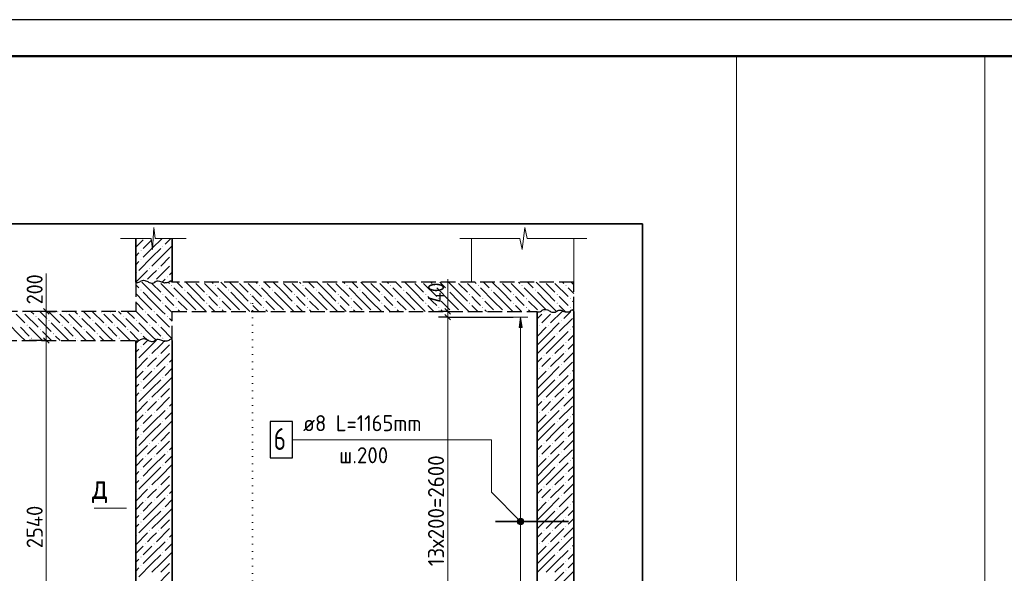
# Model space of a CAD drawing. Header units: millimetres. Extents: x 0 to 42000, y 0 to 29700.
# Tile 16 of 18: x 15179 to 28666, y 22108 to 29700. Entities that reach past the tile are written whole.
import ezdxf

# ---------------------------------------------------------------- set-up
doc = ezdxf.new("R2010")
doc.units = ezdxf.units.MM
doc.linetypes.add('______2', pattern=[270, 200, -70])
doc.linetypes.add('______9', pattern=[100, 0, -100])
for name, color, linetype, lineweight in [('Standard', 7, 'Continuous', 25), ('ЖБ Перекрытие верхний уровень', 7, '______2', 25), ('ЖБ Перекрытие нижний уровень с отделкой', 7, '______2', 25), ('ЖБ Пилон', 7, 'Continuous', 35), ('ЖБ Стена верхний уровень', 7, 'Continuous', 35), ('Позиционная метка линия выноска', 7, 'Continuous', 13), ('Примечания', 7, 'Continuous', 13), ('Размерная линия_ общее', 7, 'Continuous', 13), ('Сечения символ', 7, 'Continuous', 25), ('Стена обрамление П-обр.', 7, 'Continuous', 35)]:
    doc.layers.add(name, color=color, linetype=linetype, lineweight=lineweight)
doc.layers.add('Размерная выноска', color=7, linetype='Continuous')
doc.styles.add('ISOCPEUR', font='txt')

msp = doc.modelspace()

# ---------------------------------------------------------------- hatches: boundary and pattern name
at = {"layer": 'ЖБ Перекрытие верхний уровень', "linetype": 'Continuous', "lineweight": 18, "transparency": 33554687}
for points in [[(17255, 26052), (17261, 26059), (17268, 26052), (17261, 26046)], [(17855, 26052), (17861, 26059), (17868, 26052), (17861, 26046)], [(18455, 26052), (18461, 26059), (18468, 26052), (18461, 26046)], [(19055, 26052), (19061, 26059), (19068, 26052), (19061, 26046)], [(19655, 26052), (19661, 26059), (19668, 26052), (19661, 26046)], [(20255, 26052), (20261, 26059), (20268, 26052), (20261, 26046)], [(20855, 26052), (20861, 26059), (20868, 26052), (20861, 26046)], [(21455, 26052), (21461, 26059), (21468, 26052), (21461, 26046)], [(22055, 26052), (22061, 26059), (22068, 26052), (22061, 26046)], [(22655, 26052), (22661, 26059), (22668, 26052), (22661, 26046)], [(16835, 25992), (16841, 25999), (16848, 25992), (16841, 25986)], [(17135, 25932), (17141, 25939), (17148, 25932), (17141, 25926)], [(17435, 25992), (17441, 25999), (17448, 25992), (17441, 25986)], [(17735, 25932), (17741, 25939), (17748, 25932), (17741, 25926)], [(18035, 25992), (18041, 25999), (18048, 25992), (18041, 25986)], [(18335, 25932), (18341, 25939), (18348, 25932), (18341, 25926)], [(18635, 25992), (18641, 25999), (18648, 25992), (18641, 25986)], [(18935, 25932), (18941, 25939), (18948, 25932), (18941, 25926)], [(19235, 25992), (19241, 25999), (19248, 25992), (19241, 25986)], [(19535, 25932), (19541, 25939), (19548, 25932), (19541, 25926)], [(19835, 25992), (19841, 25999), (19848, 25992), (19841, 25986)], [(20135, 25932), (20141, 25939), (20148, 25932), (20141, 25926)], [(20435, 25992), (20441, 25999), (20448, 25992), (20441, 25986)], [(20735, 25932), (20741, 25939), (20748, 25932), (20741, 25926)], [(21035, 25992), (21041, 25999), (21048, 25992), (21041, 25986)], [(21335, 25932), (21341, 25939), (21348, 25932), (21341, 25926)], [(21635, 25992), (21641, 25999), (21648, 25992), (21641, 25986)], [(21935, 25932), (21941, 25939), (21948, 25932), (21941, 25926)], [(22235, 25992), (22241, 25999), (22248, 25992), (22241, 25986)], [(22535, 25932), (22541, 25939), (22548, 25932), (22541, 25926)], [(17135, 25812), (17141, 25819), (17148, 25812), (17141, 25806)], [(17315, 25872), (17321, 25879), (17328, 25872), (17321, 25866)], [(17735, 25812), (17741, 25819), (17748, 25812), (17741, 25806)], [(17915, 25872), (17921, 25879), (17928, 25872), (17921, 25866)], [(18335, 25812), (18341, 25819), (18348, 25812), (18341, 25806)], [(18515, 25872), (18521, 25879), (18528, 25872), (18521, 25866)], [(18935, 25812), (18941, 25819), (18948, 25812), (18941, 25806)], [(19115, 25872), (19121, 25879), (19128, 25872), (19121, 25866)], [(19535, 25812), (19541, 25819), (19548, 25812), (19541, 25806)], [(19715, 25872), (19721, 25879), (19728, 25872), (19721, 25866)], [(20135, 25812), (20141, 25819), (20148, 25812), (20141, 25806)], [(20315, 25872), (20321, 25879), (20328, 25872), (20321, 25866)], [(20735, 25812), (20741, 25819), (20748, 25812), (20741, 25806)], [(20915, 25872), (20921, 25879), (20928, 25872), (20921, 25866)], [(21335, 25812), (21341, 25819), (21348, 25812), (21341, 25806)], [(21515, 25872), (21521, 25879), (21528, 25872), (21521, 25866)], [(21935, 25812), (21941, 25819), (21948, 25812), (21941, 25806)], [(22115, 25872), (22121, 25879), (22128, 25872), (22121, 25866)], [(22535, 25812), (22541, 25819), (22548, 25812), (22541, 25806)], [(22715, 25872), (22721, 25879), (22728, 25872), (22721, 25866)], [(17315, 25752), (17321, 25759), (17328, 25752), (17321, 25746)], [(17915, 25752), (17921, 25759), (17928, 25752), (17921, 25746)], [(18515, 25752), (18521, 25759), (18528, 25752), (18521, 25746)], [(19115, 25752), (19121, 25759), (19128, 25752), (19121, 25746)], [(19715, 25752), (19721, 25759), (19728, 25752), (19721, 25746)], [(20315, 25752), (20321, 25759), (20328, 25752), (20321, 25746)], [(20915, 25752), (20921, 25759), (20928, 25752), (20921, 25746)], [(21515, 25752), (21521, 25759), (21528, 25752), (21521, 25746)], [(22115, 25752), (22121, 25759), (22128, 25752), (22121, 25746)], [(22715, 25752), (22721, 25759), (22728, 25752), (22721, 25746)]]:
    msp.add_hatch(color=7, dxfattribs=at).paths.add_polyline_path(points, flags=16)
at = {"layer": 'ЖБ Перекрытие нижний уровень с отделкой', "linetype": 'Continuous', "lineweight": 18, "transparency": 33554687}
for points in [[(15215, 25692), (15221, 25699), (15228, 25692), (15221, 25686)], [(15395, 25632), (15401, 25639), (15408, 25632), (15401, 25626)], [(15695, 25692), (15701, 25699), (15708, 25692), (15701, 25686)], [(15815, 25692), (15821, 25699), (15828, 25692), (15821, 25686)], [(15995, 25632), (16001, 25639), (16008, 25632), (16001, 25626)], [(16295, 25692), (16301, 25699), (16308, 25692), (16301, 25686)], [(16415, 25692), (16421, 25699), (16428, 25692), (16421, 25686)], [(16595, 25632), (16601, 25639), (16608, 25632), (16601, 25626)], [(16895, 25692), (16901, 25699), (16908, 25692), (16901, 25686)], [(17015, 25692), (17021, 25699), (17028, 25692), (17021, 25686)], [(17195, 25632), (17201, 25639), (17208, 25632), (17201, 25626)], [(15275, 25512), (15281, 25519), (15288, 25512), (15281, 25506)], [(15575, 25572), (15581, 25579), (15588, 25572), (15581, 25566)], [(15755, 25512), (15761, 25519), (15768, 25512), (15761, 25506)], [(15875, 25512), (15881, 25519), (15888, 25512), (15881, 25506)], [(16175, 25572), (16181, 25579), (16188, 25572), (16181, 25566)], [(16355, 25512), (16361, 25519), (16368, 25512), (16361, 25506)], [(16475, 25512), (16481, 25519), (16488, 25512), (16481, 25506)], [(16775, 25572), (16781, 25579), (16788, 25572), (16781, 25566)], [(16955, 25512), (16961, 25519), (16968, 25512), (16961, 25506)], [(17075, 25512), (17081, 25519), (17088, 25512), (17081, 25506)], [(15455, 25452), (15461, 25459), (15468, 25452), (15461, 25446)], [(15635, 25392), (15641, 25399), (15648, 25392), (15641, 25386)], [(16055, 25452), (16061, 25459), (16068, 25452), (16061, 25446)], [(16235, 25392), (16241, 25399), (16248, 25392), (16241, 25386)], [(16655, 25452), (16661, 25459), (16668, 25452), (16661, 25446)], [(16835, 25392), (16841, 25399), (16848, 25392), (16841, 25386)], [(17255, 25452), (17261, 25459), (17268, 25452), (17261, 25446)], [(15335, 25332), (15341, 25339), (15348, 25332), (15341, 25326)], [(15935, 25332), (15941, 25339), (15948, 25332), (15941, 25326)], [(16535, 25332), (16541, 25339), (16548, 25332), (16541, 25326)], [(17135, 25332), (17141, 25339), (17148, 25332), (17141, 25326)]]:
    msp.add_hatch(color=7, dxfattribs=at).paths.add_polyline_path(points, flags=16)
at = {"layer": 'ЖБ Пилон', "linetype": 'Continuous', "lineweight": 18, "transparency": 33554687}
for points in [[(17136, 26592), (17141, 26597), (17146, 26592), (17141, 26587)], [(16836, 26532), (16841, 26537), (16846, 26532), (16841, 26527)], [(17256, 26472), (17261, 26477), (17266, 26472), (17261, 26467)], [(16836, 26412), (16841, 26417), (16846, 26412), (16841, 26407)], [(17256, 26352), (17261, 26357), (17266, 26352), (17261, 26347)], [(16776, 26232), (16781, 26237), (16786, 26232), (16781, 26227)], [(16956, 26292), (16961, 26297), (16966, 26292), (16961, 26287)], [(17076, 26292), (17081, 26297), (17086, 26292), (17081, 26287)], [(17196, 26172), (17201, 26177), (17206, 26172), (17201, 26167)], [(16896, 26112), (16901, 26117), (16906, 26112), (16901, 26107)], [(17016, 26112), (17021, 26117), (17026, 26112), (17021, 26107)]]:
    msp.add_hatch(color=7, dxfattribs=at).paths.add_polyline_path(points, flags=16)
at = {"layer": 'ЖБ Стена верхний уровень', "linetype": 'Continuous', "lineweight": 18, "transparency": 33554687}
for points in [[(22356, 25692), (22361, 25697), (22366, 25692), (22361, 25687)], [(22476, 25692), (22481, 25697), (22486, 25692), (22481, 25687)], [(22296, 25512), (22301, 25517), (22306, 25512), (22301, 25507)], [(22416, 25512), (22421, 25517), (22426, 25512), (22421, 25507)], [(22596, 25572), (22601, 25577), (22606, 25572), (22601, 25567)], [(22536, 25392), (22541, 25397), (22546, 25392), (22541, 25387)], [(22716, 25452), (22721, 25457), (22726, 25452), (22721, 25447)], [(17256, 25272), (17261, 25277), (17266, 25272), (17261, 25267)], [(22656, 25272), (22661, 25277), (22666, 25272), (22661, 25267)], [(16836, 25212), (16841, 25217), (16846, 25212), (16841, 25207)], [(16956, 25092), (16961, 25097), (16966, 25092), (16961, 25087)], [(17076, 25092), (17081, 25097), (17086, 25092), (17081, 25087)], [(17256, 25152), (17261, 25157), (17266, 25152), (17261, 25147)], [(22356, 25092), (22361, 25097), (22366, 25092), (22361, 25087)], [(22476, 25092), (22481, 25097), (22486, 25092), (22481, 25087)], [(22656, 25152), (22661, 25157), (22666, 25152), (22661, 25147)], [(16776, 25032), (16781, 25037), (16786, 25032), (16781, 25027)], [(17196, 24972), (17201, 24977), (17206, 24972), (17201, 24967)], [(22596, 24972), (22601, 24977), (22606, 24972), (22601, 24967)], [(16896, 24912), (16901, 24917), (16906, 24912), (16901, 24907)], [(17016, 24912), (17021, 24917), (17026, 24912), (17021, 24907)], [(22296, 24912), (22301, 24917), (22306, 24912), (22301, 24907)], [(22416, 24912), (22421, 24917), (22426, 24912), (22421, 24907)], [(22716, 24852), (22721, 24857), (22726, 24852), (22721, 24847)], [(16836, 24732), (16841, 24737), (16846, 24732), (16841, 24727)], [(17136, 24792), (17141, 24797), (17146, 24792), (17141, 24787)], [(22536, 24792), (22541, 24797), (22546, 24792), (22541, 24787)], [(16836, 24612), (16841, 24617), (16846, 24612), (16841, 24607)], [(17256, 24672), (17261, 24677), (17266, 24672), (17261, 24667)], [(17256, 24552), (17261, 24557), (17266, 24552), (17261, 24547)], [(22656, 24672), (22661, 24677), (22666, 24672), (22661, 24667)], [(22656, 24552), (22661, 24557), (22666, 24552), (22661, 24547)], [(16776, 24432), (16781, 24437), (16786, 24432), (16781, 24427)], [(16956, 24492), (16961, 24497), (16966, 24492), (16961, 24487)], [(17076, 24492), (17081, 24497), (17086, 24492), (17081, 24487)], [(22356, 24492), (22361, 24497), (22366, 24492), (22361, 24487)], [(22476, 24492), (22481, 24497), (22486, 24492), (22481, 24487)], [(16896, 24312), (16901, 24317), (16906, 24312), (16901, 24307)], [(17016, 24312), (17021, 24317), (17026, 24312), (17021, 24307)], [(17196, 24372), (17201, 24377), (17206, 24372), (17201, 24367)], [(22296, 24312), (22301, 24317), (22306, 24312), (22301, 24307)], [(22416, 24312), (22421, 24317), (22426, 24312), (22421, 24307)], [(22596, 24372), (22601, 24377), (22606, 24372), (22601, 24367)], [(17136, 24192), (17141, 24197), (17146, 24192), (17141, 24187)], [(22536, 24192), (22541, 24197), (22546, 24192), (22541, 24187)], [(22716, 24252), (22721, 24257), (22726, 24252), (22721, 24247)], [(16836, 24132), (16841, 24137), (16846, 24132), (16841, 24127)], [(16836, 24012), (16841, 24017), (16846, 24012), (16841, 24007)], [(17256, 24072), (17261, 24077), (17266, 24072), (17261, 24067)], [(22656, 24072), (22661, 24077), (22666, 24072), (22661, 24067)], [(16956, 23892), (16961, 23897), (16966, 23892), (16961, 23887)], [(17076, 23892), (17081, 23897), (17086, 23892), (17081, 23887)], [(17256, 23952), (17261, 23957), (17266, 23952), (17261, 23947)], [(22356, 23892), (22361, 23897), (22366, 23892), (22361, 23887)], [(22476, 23892), (22481, 23897), (22486, 23892), (22481, 23887)], [(22656, 23952), (22661, 23957), (22666, 23952), (22661, 23947)], [(16776, 23832), (16781, 23837), (16786, 23832), (16781, 23827)], [(17196, 23772), (17201, 23777), (17206, 23772), (17201, 23767)], [(22596, 23772), (22601, 23777), (22606, 23772), (22601, 23767)], [(16896, 23712), (16901, 23717), (16906, 23712), (16901, 23707)], [(17016, 23712), (17021, 23717), (17026, 23712), (17021, 23707)], [(22296, 23712), (22301, 23717), (22306, 23712), (22301, 23707)], [(22416, 23712), (22421, 23717), (22426, 23712), (22421, 23707)], [(22716, 23652), (22721, 23657), (22726, 23652), (22721, 23647)], [(16836, 23532), (16841, 23537), (16846, 23532), (16841, 23527)], [(17136, 23592), (17141, 23597), (17146, 23592), (17141, 23587)], [(17256, 23472), (17261, 23477), (17266, 23472), (17261, 23467)], [(22536, 23592), (22541, 23597), (22546, 23592), (22541, 23587)], [(22656, 23472), (22661, 23477), (22666, 23472), (22661, 23467)], [(16836, 23412), (16841, 23417), (16846, 23412), (16841, 23407)], [(17256, 23352), (17261, 23357), (17266, 23352), (17261, 23347)], [(22656, 23352), (22661, 23357), (22666, 23352), (22661, 23347)], [(16776, 23232), (16781, 23237), (16786, 23232), (16781, 23227)], [(16956, 23292), (16961, 23297), (16966, 23292), (16961, 23287)], [(17076, 23292), (17081, 23297), (17086, 23292), (17081, 23287)], [(22356, 23292), (22361, 23297), (22366, 23292), (22361, 23287)], [(22476, 23292), (22481, 23297), (22486, 23292), (22481, 23287)], [(16896, 23112), (16901, 23117), (16906, 23112), (16901, 23107)], [(17016, 23112), (17021, 23117), (17026, 23112), (17021, 23107)], [(17196, 23172), (17201, 23177), (17206, 23172), (17201, 23167)], [(22296, 23112), (22301, 23117), (22306, 23112), (22301, 23107)], [(22416, 23112), (22421, 23117), (22426, 23112), (22421, 23107)], [(22596, 23172), (22601, 23177), (22606, 23172), (22601, 23167)], [(16836, 22932), (16841, 22937), (16846, 22932), (16841, 22927)], [(17136, 22992), (17141, 22997), (17146, 22992), (17141, 22987)], [(22536, 22992), (22541, 22997), (22546, 22992), (22541, 22987)], [(22716, 23052), (22721, 23057), (22726, 23052), (22721, 23047)], [(16836, 22812), (16841, 22817), (16846, 22812), (16841, 22807)], [(17256, 22872), (17261, 22877), (17266, 22872), (17261, 22867)], [(22656, 22872), (22661, 22877), (22666, 22872), (22661, 22867)], [(16956, 22692), (16961, 22697), (16966, 22692), (16961, 22687)], [(17076, 22692), (17081, 22697), (17086, 22692), (17081, 22687)], [(17256, 22752), (17261, 22757), (17266, 22752), (17261, 22747)], [(22356, 22692), (22361, 22697), (22366, 22692), (22361, 22687)], [(22476, 22692), (22481, 22697), (22486, 22692), (22481, 22687)], [(22656, 22752), (22661, 22757), (22666, 22752), (22661, 22747)], [(16776, 22632), (16781, 22637), (16786, 22632), (16781, 22627)], [(17196, 22572), (17201, 22577), (17206, 22572), (17201, 22567)], [(22596, 22572), (22601, 22577), (22606, 22572), (22601, 22567)], [(16896, 22512), (16901, 22517), (16906, 22512), (16901, 22507)], [(17016, 22512), (17021, 22517), (17026, 22512), (17021, 22507)], [(17136, 22392), (17141, 22397), (17146, 22392), (17141, 22387)], [(22296, 22512), (22301, 22517), (22306, 22512), (22301, 22507)], [(22416, 22512), (22421, 22517), (22426, 22512), (22421, 22507)], [(22536, 22392), (22541, 22397), (22546, 22392), (22541, 22387)], [(22716, 22452), (22721, 22457), (22726, 22452), (22721, 22447)], [(16836, 22332), (16841, 22337), (16846, 22332), (16841, 22327)], [(17256, 22272), (17261, 22277), (17266, 22272), (17261, 22267)], [(22656, 22272), (22661, 22277), (22666, 22272), (22661, 22267)], [(16836, 22212), (16841, 22217), (16846, 22212), (16841, 22207)], [(17256, 22152), (17261, 22157), (17266, 22152), (17261, 22147)], [(22656, 22152), (22661, 22157), (22666, 22152), (22661, 22147)]]:
    msp.add_hatch(color=7, dxfattribs=at).paths.add_polyline_path(points, flags=16)
at = {"layer": 'Позиционная метка линия выноска', "linetype": 'Continuous', "lineweight": 13, "transparency": 33554687}
for points in [[(21997, 22831), (22029, 22863), (22009, 22852)], [(22029, 22863), (21997, 22831), (21997, 22809)], [(22029, 22863), (21997, 22809), (22052, 22863)], [(22052, 22863), (21997, 22809), (22009, 22788)], [(22052, 22863), (22009, 22788), (22072, 22852)], [(22072, 22852), (22009, 22788), (22029, 22777)], [(22072, 22852), (22029, 22777), (22084, 22831)], [(22084, 22831), (22029, 22777), (22052, 22777)], [(22084, 22831), (22052, 22777), (22084, 22809)], [(22084, 22809), (22052, 22777), (22072, 22788)]]:
    msp.add_hatch(color=7, dxfattribs=at).paths.add_polyline_path(points)
at = {"layer": 'Стена обрамление П-обр.', "linetype": 'Continuous', "lineweight": 13, "transparency": 33554687}
msp.add_hatch(color=7, dxfattribs=at).paths.add_polyline_path([(22061, 25480), (22041, 25620), (22021, 25480)])

# ---------------------------------------------------------------- linework, layer by layer
at = {"layer": 'Standard', "color": 7, "linetype": 'Continuous', "lineweight": 13, "transparency": 33554687}
for p, q in [((16999, 26550), (17017, 26850)), ((17017, 26850), (17035, 26700)), ((22063, 26550), (22097, 26850)), ((22097, 26850), (22132, 26700)), ((16558, 26700), (16981, 26700)), ((16981, 26700), (16999, 26550)), ((17035, 26700), (17458, 26700)), ((17458, 26700), (17458, 26700)), ((21210, 26700), (22028, 26700)), ((22028, 26700), (22063, 26550)), ((22132, 26700), (22950, 26700)), ((22950, 26700), (22950, 26700)), ((21042, 25700), (21042, 25775)), ((21042, 25700), (21042, 25620)), ((21042, 25620), (21042, 20420))]:
    msp.add_line(p, q, dxfattribs=at)
at = {"layer": 'Standard', "color": 7, "linetype": 'Continuous', "lineweight": 18, "transparency": 33554687}
for p, q in [((21368, 26700), (21368, 26100)), ((22768, 26700), (22768, 26100))]:
    msp.add_line(p, q, dxfattribs=at)
at = {"layer": 'Standard', "color": 7, "linetype": 'Continuous', "lineweight": -3, "transparency": 33554687}
for p, q in [((21042, 25700), (20917, 25700)), ((21042, 25700), (21167, 25700)), ((21042, 25700), (21079, 25700)), ((21042, 25620), (20917, 25620)), ((21042, 25620), (21167, 25620)), ((21042, 25620), (21941, 25620))]:
    msp.add_line(p, q, dxfattribs=at)
at = {"layer": 'Standard', "color": 7, "linetype": 'Continuous', "lineweight": 25, "transparency": 33554687}
for p, q in [((21004, 25738), (21079, 25662)), ((21004, 25658), (21079, 25582))]:
    msp.add_line(p, q, dxfattribs=at)
msp.add_lwpolyline([(0, 0), (42000, 0), (42000, 29700), (0, 29700), (0, 0)], close=True, dxfattribs=at)
at = {"layer": 'Standard', "color": 7, "linetype": 'Continuous', "lineweight": 50, "transparency": 33554687}
msp.add_lwpolyline([(2000, 29200), (41500, 29200), (41500, 500), (2000, 500), (2000, 29200)], close=True, dxfattribs=at)
at = {"layer": 'Standard', "color": 7, "linetype": 'Continuous', "lineweight": 13, "transparency": 33554687}
for points in [[(28398, 29200), (2000, 29200), (2000, 6000), (28398, 6000), (28398, 29200)], [(41500, 29200), (25000, 29200), (25000, 6000), (41500, 6000), (41500, 29200)]]:
    msp.add_lwpolyline(points, dxfattribs=at)
at = {"layer": 'Standard', "color": 254, "linetype": 'Continuous', "lineweight": 35, "true_color": 0xc4c4ff, "transparency": 33554687}
msp.add_lwpolyline([(4208, 18820), (23709, 18820), (23709, 26900), (4208, 26900), (4208, 18820)], dxfattribs=at)
at = {"layer": 'ЖБ Перекрытие верхний уровень', "color": 7, "linetype": '______2', "lineweight": 25, "transparency": 33554687}
for p, q in [((16768, 26100), (16768, 25700)), ((22768, 26100), (17268, 26100)), ((22768, 25700), (22768, 26100)), ((17268, 25700), (22268, 25700))]:
    msp.add_line(p, q, dxfattribs=at)
at = {"layer": 'ЖБ Перекрытие верхний уровень', "color": 9, "linetype": 'Continuous', "lineweight": 18, "true_color": 0xc7c7c7, "transparency": 33554687}
for p, q in [((16768, 26065), (16811, 26022)), ((16991, 25962), (16853, 26100)), ((16991, 26082), (17111, 25962)), ((17111, 26082), (17291, 25902)), ((17213, 26100), (17231, 26082)), ((17333, 26100), (17411, 26022)), ((17591, 25962), (17453, 26100)), ((17591, 26082), (17711, 25962)), ((17711, 26082), (17891, 25902)), ((17813, 26100), (17831, 26082)), ((17933, 26100), (18011, 26022)), ((18191, 25962), (18053, 26100)), ((18191, 26082), (18311, 25962)), ((18311, 26082), (18491, 25902)), ((18413, 26100), (18431, 26082)), ((18533, 26100), (18611, 26022)), ((18791, 25962), (18653, 26100)), ((18791, 26082), (18911, 25962)), ((18911, 26082), (19091, 25902)), ((19013, 26100), (19031, 26082)), ((19133, 26100), (19211, 26022)), ((19391, 25962), (19253, 26100)), ((19391, 26082), (19511, 25962)), ((19511, 26082), (19691, 25902)), ((19613, 26100), (19631, 26082)), ((19733, 26100), (19811, 26022)), ((19991, 25962), (19853, 26100)), ((19991, 26082), (20111, 25962)), ((20111, 26082), (20291, 25902)), ((20213, 26100), (20231, 26082)), ((20333, 26100), (20411, 26022)), ((20591, 25962), (20453, 26100)), ((20591, 26082), (20711, 25962)), ((20711, 26082), (20891, 25902)), ((20813, 26100), (20831, 26082)), ((20933, 26100), (21011, 26022)), ((21191, 25962), (21053, 26100)), ((21191, 26082), (21311, 25962)), ((21311, 26082), (21491, 25902)), ((21413, 26100), (21431, 26082)), ((21533, 26100), (21611, 26022)), ((21791, 25962), (21653, 26100)), ((21791, 26082), (21911, 25962)), ((21911, 26082), (22091, 25902)), ((22013, 26100), (22031, 26082)), ((22133, 26100), (22211, 26022)), ((22391, 25962), (22253, 26100)), ((22391, 26082), (22511, 25962)), ((22511, 26082), (22691, 25902)), ((22613, 26100), (22631, 26082)), ((22733, 26100), (22768, 26065)), ((16871, 25842), (16768, 25945)), ((16871, 25962), (16991, 25842)), ((16991, 25962), (17111, 25842)), ((17231, 25842), (17171, 25902)), ((17471, 25842), (17291, 26022)), ((17471, 25962), (17591, 25842)), ((17591, 25962), (17711, 25842)), ((17831, 25842), (17771, 25902)), ((18071, 25842), (17891, 26022)), ((18071, 25962), (18191, 25842)), ((18191, 25962), (18311, 25842)), ((18431, 25842), (18371, 25902)), ((18671, 25842), (18491, 26022)), ((18671, 25962), (18791, 25842)), ((18791, 25962), (18911, 25842)), ((19031, 25842), (18971, 25902)), ((19271, 25842), (19091, 26022)), ((19271, 25962), (19391, 25842)), ((19391, 25962), (19511, 25842)), ((19631, 25842), (19571, 25902)), ((19871, 25842), (19691, 26022)), ((19871, 25962), (19991, 25842)), ((19991, 25962), (20111, 25842)), ((20231, 25842), (20171, 25902)), ((20471, 25842), (20291, 26022)), ((20471, 25962), (20591, 25842)), ((20591, 25962), (20711, 25842)), ((20831, 25842), (20771, 25902)), ((21071, 25842), (20891, 26022)), ((21071, 25962), (21191, 25842)), ((21191, 25962), (21311, 25842)), ((21431, 25842), (21371, 25902)), ((21671, 25842), (21491, 26022)), ((21671, 25962), (21791, 25842)), ((21791, 25962), (21911, 25842)), ((22031, 25842), (21971, 25902)), ((22271, 25842), (22091, 26022)), ((22271, 25962), (22391, 25842)), ((22391, 25962), (22511, 25842)), ((22631, 25842), (22571, 25902)), ((22768, 25945), (22691, 26022)), ((16768, 25825), (16871, 25722)), ((16871, 25842), (16991, 25722)), ((16991, 25842), (17133, 25700)), ((17171, 25782), (17253, 25700)), ((17291, 25782), (17231, 25842)), ((17351, 25842), (17471, 25722)), ((17471, 25842), (17591, 25722)), ((17591, 25842), (17733, 25700)), ((17771, 25782), (17853, 25700)), ((17891, 25782), (17831, 25842)), ((17951, 25842), (18071, 25722)), ((18071, 25842), (18191, 25722)), ((18191, 25842), (18333, 25700)), ((18371, 25782), (18453, 25700)), ((18491, 25782), (18431, 25842)), ((18551, 25842), (18671, 25722)), ((18671, 25842), (18791, 25722)), ((18791, 25842), (18933, 25700)), ((18971, 25782), (19053, 25700)), ((19091, 25782), (19031, 25842)), ((19151, 25842), (19271, 25722)), ((19271, 25842), (19391, 25722)), ((19391, 25842), (19533, 25700)), ((19571, 25782), (19653, 25700)), ((19691, 25782), (19631, 25842)), ((19751, 25842), (19871, 25722)), ((19871, 25842), (19991, 25722)), ((19991, 25842), (20133, 25700)), ((20171, 25782), (20253, 25700)), ((20291, 25782), (20231, 25842)), ((20351, 25842), (20471, 25722)), ((20471, 25842), (20591, 25722)), ((20591, 25842), (20733, 25700)), ((20771, 25782), (20853, 25700)), ((20891, 25782), (20831, 25842)), ((20951, 25842), (21071, 25722)), ((21071, 25842), (21191, 25722)), ((21191, 25842), (21333, 25700)), ((21371, 25782), (21453, 25700)), ((21491, 25782), (21431, 25842)), ((21551, 25842), (21671, 25722)), ((21671, 25842), (21791, 25722)), ((21791, 25842), (21933, 25700)), ((21971, 25782), (22053, 25700)), ((22091, 25782), (22031, 25842)), ((22151, 25842), (22271, 25722)), ((22271, 25842), (22391, 25722)), ((22391, 25842), (22533, 25700)), ((22571, 25782), (22653, 25700)), ((22691, 25782), (22631, 25842)), ((22751, 25842), (22768, 25825)), ((16768, 25705), (16773, 25700)), ((17351, 25722), (17373, 25700)), ((17951, 25722), (17973, 25700)), ((18551, 25722), (18573, 25700)), ((19151, 25722), (19173, 25700)), ((19751, 25722), (19773, 25700)), ((20351, 25722), (20373, 25700)), ((20951, 25722), (20973, 25700)), ((21551, 25722), (21573, 25700)), ((22151, 25722), (22173, 25700)), ((22751, 25722), (22768, 25705))]:
    msp.add_line(p, q, dxfattribs=at)
at = {"layer": 'ЖБ Перекрытие нижний уровень с отделкой', "color": 7, "linetype": '______2', "lineweight": 25, "transparency": 33554687}
for p, q in [((16768, 25700), (11968, 25700)), ((17268, 25300), (17268, 25700)), ((11968, 25300), (16768, 25300))]:
    msp.add_line(p, q, dxfattribs=at)
at = {"layer": 'ЖБ Перекрытие нижний уровень с отделкой', "color": 9, "linetype": 'Continuous', "lineweight": 18, "true_color": 0xc7c7c7, "transparency": 33554687}
for p, q in [((15191, 25602), (15131, 25662)), ((15251, 25662), (15431, 25482)), ((15333, 25700), (15371, 25662)), ((15453, 25700), (15551, 25602)), ((15573, 25700), (15731, 25542)), ((15791, 25602), (15731, 25662)), ((15851, 25662), (16031, 25482)), ((15933, 25700), (15971, 25662)), ((16053, 25700), (16151, 25602)), ((16173, 25700), (16331, 25542)), ((16391, 25602), (16331, 25662)), ((16451, 25662), (16631, 25482)), ((16533, 25700), (16571, 25662)), ((16653, 25700), (16751, 25602)), ((16773, 25700), (16931, 25542)), ((16991, 25602), (16931, 25662)), ((17051, 25662), (17231, 25482)), ((17133, 25700), (17171, 25662)), ((17253, 25700), (17268, 25685)), ((15191, 25362), (15011, 25542)), ((15251, 25542), (15191, 25602)), ((15431, 25602), (15611, 25422)), ((15791, 25362), (15611, 25542)), ((15851, 25542), (15791, 25602)), ((16031, 25602), (16211, 25422)), ((16391, 25362), (16211, 25542)), ((16451, 25542), (16391, 25602)), ((16631, 25602), (16811, 25422)), ((16991, 25362), (16811, 25542)), ((17051, 25542), (16991, 25602)), ((17231, 25602), (17268, 25565)), ((15191, 25482), (15311, 25362)), ((15191, 25362), (15253, 25300)), ((15311, 25482), (15491, 25302)), ((15613, 25300), (15491, 25422)), ((15671, 25362), (15733, 25300)), ((15791, 25482), (15911, 25362)), ((15791, 25362), (15853, 25300)), ((15911, 25482), (16091, 25302)), ((16213, 25300), (16091, 25422)), ((16271, 25362), (16333, 25300)), ((16391, 25482), (16511, 25362)), ((16391, 25362), (16453, 25300)), ((16511, 25482), (16691, 25302)), ((16813, 25300), (16691, 25422)), ((16871, 25362), (16933, 25300)), ((16991, 25482), (17111, 25362)), ((16991, 25362), (17053, 25300)), ((17111, 25482), (17268, 25325)), ((15373, 25300), (15371, 25302)), ((15973, 25300), (15971, 25302)), ((16573, 25300), (16571, 25302)), ((17173, 25300), (17171, 25302))]:
    msp.add_line(p, q, dxfattribs=at)
at = {"layer": 'ЖБ Пилон', "color": 251, "linetype": 'Continuous', "lineweight": 18, "true_color": 0x494949, "transparency": 33554687}
for p, q in [((16769, 26700), (16768, 26699)), ((16871, 26682), (16768, 26579)), ((16991, 26682), (16871, 26562)), ((16991, 26562), (17129, 26700)), ((17111, 26442), (17268, 26599)), ((17249, 26700), (17171, 26622)), ((16768, 26459), (16811, 26502)), ((16991, 26442), (16811, 26262)), ((16991, 26562), (16871, 26442)), ((17111, 26562), (16991, 26442)), ((17111, 26442), (16991, 26322)), ((17231, 26442), (17111, 26322)), ((16811, 26382), (16768, 26339)), ((17231, 26322), (17051, 26142)), ((16931, 26262), (16769, 26100)), ((16931, 26142), (16991, 26202)), ((16991, 26202), (17051, 26262)), ((17268, 26239), (17231, 26202)), ((17129, 26100), (17171, 26142)), ((17268, 26119), (17249, 26100))]:
    msp.add_line(p, q, dxfattribs=at)
at = {"layer": 'ЖБ Пилон', "color": 7, "linetype": 'Continuous', "lineweight": 35, "transparency": 33554687}
for p, q in [((16768, 26700), (16768, 26100)), ((17268, 26100), (17268, 26700))]:
    msp.add_line(p, q, dxfattribs=at)
at = {"layer": 'ЖБ Стена верхний уровень', "color": 7, "linetype": 'Continuous', "lineweight": 35, "transparency": 33554687}
for p, q in [((22268, 25700), (22268, 20220)), ((22768, 20220), (22768, 25700)), ((16768, 25300), (16768, 20220)), ((17268, 20220), (17268, 25300))]:
    msp.add_line(p, q, dxfattribs=at)
at = {"layer": 'ЖБ Стена верхний уровень', "color": 251, "linetype": 'Continuous', "lineweight": 18, "true_color": 0x494949, "transparency": 33554687}
for p, q in [((22331, 25662), (22268, 25599)), ((22391, 25602), (22451, 25662)), ((22609, 25700), (22451, 25542)), ((22729, 25700), (22631, 25602)), ((22331, 25542), (22391, 25602)), ((22391, 25362), (22571, 25542)), ((22751, 25602), (22571, 25422)), ((22768, 25499), (22751, 25482)), ((22271, 25482), (22268, 25479)), ((22391, 25482), (22271, 25362)), ((22391, 25362), (22271, 25242)), ((22511, 25362), (22391, 25242)), ((22511, 25242), (22691, 25422)), ((22768, 25379), (22691, 25302)), ((16768, 25259), (16809, 25300)), ((16991, 25242), (16811, 25062)), ((16929, 25300), (16871, 25242)), ((17049, 25300), (16991, 25242)), ((17111, 25242), (16991, 25122)), ((17111, 25242), (17169, 25300)), ((17231, 25242), (17111, 25122)), ((22391, 25242), (22268, 25119)), ((22511, 25242), (22391, 25122)), ((22631, 25242), (22511, 25122)), ((22691, 25182), (22751, 25242)), ((22751, 25242), (22768, 25259)), ((16811, 25182), (16768, 25139)), ((17231, 25122), (17051, 24942)), ((22631, 25122), (22451, 24942)), ((22768, 25139), (22631, 25002)), ((16931, 25062), (16768, 24899)), ((16931, 24942), (16991, 25002)), ((16991, 25002), (17051, 25062)), ((17268, 25039), (17231, 25002)), ((22331, 25062), (22268, 24999)), ((22331, 24942), (22391, 25002)), ((22391, 25002), (22451, 25062)), ((22751, 25002), (22571, 24822)), ((16871, 24882), (16768, 24779)), ((16991, 24882), (16871, 24762)), ((16991, 24762), (17171, 24942)), ((17268, 24919), (17171, 24822)), ((22271, 24882), (22268, 24879)), ((22391, 24882), (22271, 24762)), ((22391, 24762), (22571, 24942)), ((22511, 24642), (22691, 24822)), ((22768, 24899), (22751, 24882)), ((16768, 24659), (16811, 24702)), ((16991, 24762), (16871, 24642)), ((17111, 24762), (16991, 24642)), ((17111, 24642), (17268, 24799)), ((22391, 24762), (22271, 24642)), ((22511, 24762), (22391, 24642)), ((22768, 24779), (22691, 24702)), ((16811, 24582), (16768, 24539)), ((16991, 24642), (16811, 24462)), ((17111, 24642), (16991, 24522)), ((17231, 24642), (17111, 24522)), ((22391, 24642), (22268, 24519)), ((22511, 24642), (22391, 24522)), ((22631, 24642), (22511, 24522)), ((22691, 24582), (22751, 24642)), ((22751, 24642), (22768, 24659)), ((16931, 24462), (16768, 24299)), ((16991, 24402), (17051, 24462)), ((17231, 24522), (17051, 24342)), ((17268, 24439), (17231, 24402)), ((22331, 24462), (22268, 24399)), ((22391, 24402), (22451, 24462)), ((22631, 24522), (22451, 24342)), ((22768, 24539), (22631, 24402)), ((16871, 24282), (16768, 24179)), ((16991, 24282), (16871, 24162)), ((16931, 24342), (16991, 24402)), ((16991, 24162), (17171, 24342)), ((17268, 24319), (17171, 24222)), ((22271, 24282), (22268, 24279)), ((22391, 24282), (22271, 24162)), ((22331, 24342), (22391, 24402)), ((22391, 24162), (22571, 24342)), ((22751, 24402), (22571, 24222)), ((22768, 24299), (22751, 24282)), ((16991, 24162), (16871, 24042)), ((17111, 24162), (16991, 24042)), ((17111, 24042), (17268, 24199)), ((22391, 24162), (22271, 24042)), ((22511, 24162), (22391, 24042)), ((22511, 24042), (22691, 24222)), ((22768, 24179), (22691, 24102)), ((16768, 24059), (16811, 24102)), ((16991, 24042), (16811, 23862)), ((17111, 24042), (16991, 23922)), ((17231, 24042), (17111, 23922)), ((22391, 24042), (22268, 23919)), ((22511, 24042), (22391, 23922)), ((22631, 24042), (22511, 23922)), ((22691, 23982), (22751, 24042)), ((22751, 24042), (22768, 24059)), ((16811, 23982), (16768, 23939)), ((17231, 23922), (17051, 23742)), ((22631, 23922), (22451, 23742)), ((22768, 23939), (22631, 23802)), ((16931, 23862), (16768, 23699)), ((16931, 23742), (16991, 23802)), ((16991, 23802), (17051, 23862)), ((16991, 23562), (17171, 23742)), ((17268, 23839), (17231, 23802)), ((22331, 23862), (22268, 23799)), ((22331, 23742), (22391, 23802)), ((22391, 23802), (22451, 23862)), ((22391, 23562), (22571, 23742)), ((22751, 23802), (22571, 23622)), ((16871, 23682), (16768, 23579)), ((16991, 23682), (16871, 23562)), ((17268, 23719), (17171, 23622)), ((22271, 23682), (22268, 23679)), ((22391, 23682), (22271, 23562)), ((22511, 23442), (22691, 23622)), ((22768, 23699), (22751, 23682)), ((16768, 23459), (16811, 23502)), ((16991, 23562), (16871, 23442)), ((17111, 23562), (16991, 23442)), ((17111, 23442), (17268, 23599)), ((22391, 23562), (22271, 23442)), ((22511, 23562), (22391, 23442)), ((22768, 23579), (22691, 23502)), ((16811, 23382), (16768, 23339)), ((16991, 23442), (16811, 23262)), ((17111, 23442), (16991, 23322)), ((17231, 23442), (17111, 23322)), ((22391, 23442), (22268, 23319)), ((22511, 23442), (22391, 23322)), ((22631, 23442), (22511, 23322)), ((22768, 23339), (22631, 23202)), ((22691, 23382), (22751, 23442)), ((22751, 23442), (22768, 23459)), ((16931, 23262), (16768, 23099)), ((16931, 23142), (16991, 23202)), ((16991, 23202), (17051, 23262)), ((17231, 23322), (17051, 23142)), ((17268, 23239), (17231, 23202)), ((22331, 23262), (22268, 23199)), ((22331, 23142), (22391, 23202)), ((22391, 23202), (22451, 23262)), ((22631, 23322), (22451, 23142)), ((22751, 23202), (22571, 23022)), ((16871, 23082), (16768, 22979)), ((16991, 23082), (16871, 22962)), ((16991, 22962), (17171, 23142)), ((17268, 23119), (17171, 23022)), ((22271, 23082), (22268, 23079)), ((22391, 23082), (22271, 22962)), ((22391, 22962), (22571, 23142)), ((22768, 23099), (22751, 23082)), ((16991, 22962), (16871, 22842)), ((17111, 22962), (16991, 22842)), ((17111, 22842), (17268, 22999)), ((22391, 22962), (22271, 22842)), ((22511, 22962), (22391, 22842)), ((22511, 22842), (22691, 23022)), ((22768, 22979), (22691, 22902)), ((16768, 22859), (16811, 22902)), ((16991, 22842), (16811, 22662)), ((17111, 22842), (16991, 22722)), ((17231, 22842), (17111, 22722)), ((22391, 22842), (22268, 22719)), ((22511, 22842), (22391, 22722)), ((22631, 22842), (22511, 22722)), ((22691, 22782), (22751, 22842)), ((22751, 22842), (22768, 22859)), ((16811, 22782), (16768, 22739)), ((16931, 22662), (16768, 22499)), ((16991, 22602), (17051, 22662)), ((17231, 22722), (17051, 22542)), ((22331, 22662), (22268, 22599)), ((22391, 22602), (22451, 22662)), ((22631, 22722), (22451, 22542)), ((22768, 22739), (22631, 22602)), ((16931, 22542), (16991, 22602)), ((16991, 22362), (17171, 22542)), ((17268, 22639), (17231, 22602)), ((22331, 22542), (22391, 22602)), ((22391, 22362), (22571, 22542)), ((22751, 22602), (22571, 22422)), ((16871, 22482), (16768, 22379)), ((16991, 22482), (16871, 22362)), ((17111, 22242), (17268, 22399)), ((17268, 22519), (17171, 22422)), ((22271, 22482), (22268, 22479)), ((22391, 22482), (22271, 22362)), ((22511, 22242), (22691, 22422)), ((22768, 22499), (22751, 22482)), ((16768, 22259), (16811, 22302)), ((16991, 22362), (16871, 22242)), ((17111, 22362), (16991, 22242)), ((22391, 22362), (22271, 22242)), ((22511, 22362), (22391, 22242)), ((22768, 22379), (22691, 22302)), ((22751, 22242), (22768, 22259)), ((16811, 22182), (16768, 22139)), ((16991, 22242), (16811, 22062)), ((17111, 22242), (16991, 22122)), ((17231, 22122), (17051, 21942)), ((17231, 22242), (17111, 22122)), ((22391, 22242), (22268, 22119)), ((22511, 22242), (22391, 22122)), ((22631, 22122), (22451, 21942)), ((22631, 22242), (22511, 22122)), ((22768, 22139), (22631, 22002)), ((22691, 22182), (22751, 22242))]:
    msp.add_line(p, q, dxfattribs=at)
at = {"layer": 'Позиционная метка линия выноска', "color": 7, "linetype": 'Continuous', "lineweight": 13, "transparency": 33554687}
for p, q in [((16201, 23002), (16641, 23002)), ((22009, 22852), (22009, 22852)), ((22072, 22852), (22072, 22852)), ((22009, 22788), (22009, 22788)), ((22072, 22788), (22072, 22788))]:
    msp.add_line(p, q, dxfattribs=at)
msp.add_lwpolyline([(18918, 23940), (21641, 23940), (21641, 23220), (22041, 22820)], dxfattribs=at)
msp.add_circle((22041, 22820), 45, dxfattribs=at)
at = {"layer": 'Примечания', "color": 7, "linetype": 'Continuous', "lineweight": 25, "transparency": 33554687}
for points in [[(16768, 26095), (16783, 26095), (16799, 26096), (16813, 26100), (16825, 26107), (16835, 26115), (16846, 26121), (16861, 26125), (16877, 26127), (16892, 26125), (16907, 26121), (16921, 26116), (16933, 26109), (16944, 26102), (16955, 26096), (16969, 26090), (16984, 26087), (17000, 26088), (17015, 26091), (17027, 26097), (17037, 26105), (17049, 26112), (17062, 26117), (17078, 26118), (17094, 26115), (17108, 26111), (17121, 26105), (17135, 26100), (17149, 26096), (17165, 26093), (17168, 26093)], [(17168, 26095), (17183, 26095), (17199, 26096), (17213, 26100), (17225, 26107), (17235, 26115), (17246, 26121), (17261, 26125), (17268, 26126)], [(22268, 25695), (22283, 25695), (22299, 25696), (22313, 25700), (22325, 25707), (22335, 25715), (22346, 25721), (22361, 25725), (22377, 25727), (22392, 25725), (22407, 25721), (22421, 25716), (22433, 25709), (22444, 25702), (22455, 25696), (22469, 25690), (22484, 25687), (22500, 25688), (22515, 25691), (22527, 25697), (22537, 25705), (22549, 25712), (22562, 25717), (22578, 25718), (22594, 25715), (22608, 25711), (22621, 25705), (22635, 25700), (22649, 25696), (22665, 25693), (22668, 25693)], [(22668, 25695), (22683, 25695), (22699, 25696), (22713, 25700), (22725, 25707), (22735, 25715), (22746, 25721), (22761, 25725), (22768, 25726)], [(16768, 25295), (16783, 25295), (16799, 25296), (16813, 25300), (16825, 25307), (16835, 25315), (16846, 25321), (16861, 25325), (16877, 25327), (16892, 25325), (16907, 25321), (16921, 25316), (16933, 25309), (16944, 25302), (16955, 25296), (16969, 25290), (16984, 25287), (17000, 25288), (17015, 25291), (17027, 25297), (17037, 25305), (17049, 25312), (17062, 25317), (17078, 25318), (17094, 25315), (17108, 25311), (17121, 25305), (17135, 25300), (17149, 25296), (17165, 25293), (17168, 25293)], [(17168, 25295), (17183, 25295), (17199, 25296), (17213, 25300), (17225, 25307), (17235, 25315), (17246, 25321), (17261, 25325), (17268, 25326)]]:
    msp.add_lwpolyline(points, dxfattribs=at)
at = {"layer": 'Размерная выноска', "color": 7, "linetype": 'Continuous', "lineweight": 13, "transparency": 33554687}
for p, q in [((15544, 25700), (15544, 26220)), ((21042, 25700), (21042, 26140))]:
    msp.add_line(p, q, dxfattribs=at)
at = {"layer": 'Размерная линия_ общее', "color": 7, "linetype": 'Continuous', "lineweight": 13, "transparency": 33554687}
for p, q in [((15544, 25700), (15544, 25775)), ((15544, 25300), (15544, 20220))]:
    msp.add_line(p, q, dxfattribs=at)
at = {"layer": 'Размерная линия_ общее', "color": 253, "linetype": 'Continuous', "lineweight": -3, "true_color": 0xa0a0a0, "transparency": 33554687}
for p, q in [((15544, 25700), (15419, 25700)), ((15544, 25700), (15669, 25700)), ((15544, 25700), (15544, 25700)), ((15544, 25300), (15419, 25300)), ((15544, 25300), (15669, 25300))]:
    msp.add_line(p, q, dxfattribs=at)
at = {"layer": 'Размерная линия_ общее', "color": 7, "linetype": 'Continuous', "lineweight": 25, "transparency": 33554687}
for p, q in [((15506, 25738), (15581, 25662)), ((15506, 25338), (15581, 25263))]:
    msp.add_line(p, q, dxfattribs=at)
at = {"layer": 'Размерная линия_ общее', "color": 7, "linetype": 'Continuous', "lineweight": 13, "transparency": 33554687}
msp.add_lwpolyline([(15544, 25700), (15544, 25698), (15544, 25698), (15544, 25300)], dxfattribs=at)
at = {"layer": 'Размерная линия_ общее', "color": 253, "linetype": 'Continuous', "lineweight": -3, "true_color": 0xa0a0a0, "transparency": 33554687}
msp.add_lwpolyline([(15544, 25300), (15527, 25300), (15527, 25300), (15311, 25300)], dxfattribs=at)
at = {"layer": 'Сечения символ', "color": 7, "linetype": '______9', "lineweight": 13, "transparency": 33554687}
msp.add_line((18368, 25910), (18368, 19566), dxfattribs=at)
at = {"layer": 'Стена обрамление П-обр.', "color": 251, "linetype": 'Continuous', "lineweight": 13, "true_color": 0x494949, "transparency": 33554687}
for p, q in [((22041, 25620), (21941, 25620)), ((22041, 25620), (22021, 25480)), ((22061, 25480), (22041, 25620)), ((22041, 25620), (22141, 25620)), ((22041, 25620), (22041, 25620)), ((22021, 25480), (22061, 25480)), ((22041, 20560), (22041, 25480))]:
    msp.add_line(p, q, dxfattribs=at)
at = {"layer": 'Стена обрамление П-обр.', "color": 7, "linetype": 'Continuous', "lineweight": 35, "transparency": 33554687}
msp.add_line((22696, 22820), (21696, 22820), dxfattribs=at)
at = {"layer": 'Стена обрамление П-обр.', "color": 7, "linetype": 'Continuous', "lineweight": 25, "transparency": 33554687}
msp.add_lwpolyline([(18608, 23690), (18918, 23690), (18918, 24190), (18608, 24190), (18608, 23690)], dxfattribs=at)

# ---------------------------------------------------------------- texts
at = {"layer": 'Standard', "color": 7, "linetype": 'Continuous', "lineweight": 25, "transparency": 33554687, "char_height": 220, "attachment_point": 7, "rotation": 90, "style": 'ISOCPEUR'}
for s, insert, width in [('\\W0.88;40', (20992, 25817), 426.8), ('\\W0.95;13х200=2600', (20992, 22206), 1753.13)]:
    msp.add_mtext(s, dxfattribs=dict(at, insert=insert, width=width))
at = {"layer": 'Размерная линия_ общее', "color": 7, "linetype": 'Continuous', "lineweight": 25, "transparency": 33554687, "char_height": 220, "attachment_point": 7, "rotation": 90, "style": 'ISOCPEUR'}
for s, insert, width in [('\\W0.91;200', (15494, 25797), 561.99), ('\\W0.93;2540', (15494, 22452), 740.39)]:
    msp.add_mtext(s, dxfattribs=dict(at, insert=insert, width=width))
at = {"layer": 'Сечения символ', "color": 7, "linetype": 'Continuous', "lineweight": 35, "transparency": 33554687, "insert": (16170, 23070), "char_height": 350, "width": 380.81, "attachment_point": 7, "style": 'ISOCPEUR'}
msp.add_mtext('\\W0.78;д', dxfattribs=at)
at = {"layer": 'Стена обрамление П-обр.', "color": 7, "linetype": 'Continuous', "lineweight": 13, "transparency": 33554687, "attachment_point": 7, "style": 'ISOCPEUR'}
for s, insert, char_height, width in [('\\W0.93;ø8 L=1165mm ', (19061, 24057), 220, 1949.98), ('\\W0.78;6', (18658, 23800), 300, 326.41), ('\\W0.95;ш.200 ', (19556, 23617), 220, 962.14)]:
    msp.add_mtext(s, dxfattribs=dict(at, insert=insert, char_height=char_height, width=width))

doc.saveas('drawing.dxf')
